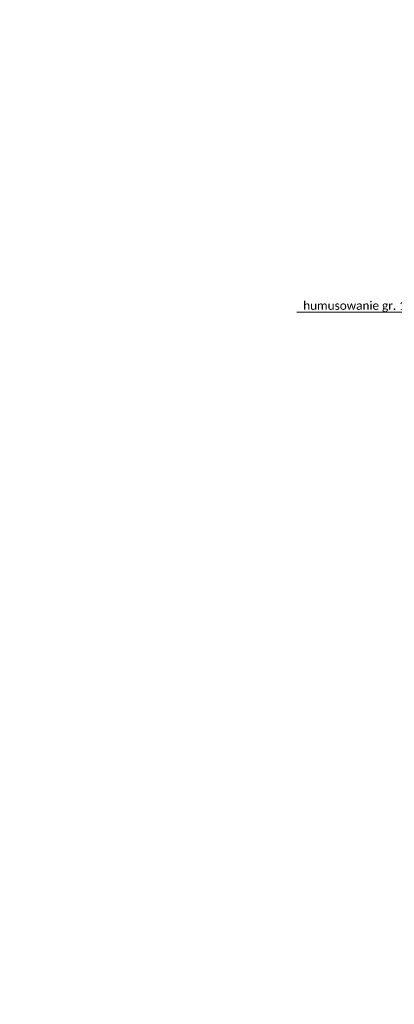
# Model space of a CAD drawing. Extents: x 8014 to 6635291, y -5609 to 5765892.
# Tile 150 of 158: x 6601434 to 6601787, y 5735956 to 5736884. Entities that reach past the tile are written whole.
import ezdxf

# ---------------------------------------------------------------- set-up
doc = ezdxf.new("R2010")
doc.units = 0
doc.layers.add('a_zieleń', color=80, linetype='CONTINUOUS')
doc.layers.add('KFG-OPIS', color=7, linetype='CONTINUOUS', lineweight=0)
doc.styles.add('calibri', font='calibri.ttf')

msp = doc.modelspace()

# ---------------------------------------------------------------- hatches: boundary and pattern name
at = {"layer": 'a_zieleń', "transparency": 33554687}
h = msp.add_hatch(dxfattribs=at)
h.set_pattern_fill('ANSI31', color=256, scale=2, angle=0.541558)
h.set_pattern_definition([(45.54155787, (6600987.53512, 5732094.77134), (-0.1784396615, 0.175097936), [])])
edge = h.paths.add_edge_path()
edge.add_line((6601184.523, 5731785.715), (6601184.767, 5731785.473))
edge.add_line((6601184.767, 5731785.473), (6601208.79, 5731802.27))
edge.add_line((6601208.79, 5731802.27), (6601211.05, 5731814.48))
edge.add_line((6601211.05, 5731814.48), (6601142.151, 5731813.823))
edge.add_arc((6601143.698, 5731819.102), 5.501, 253.660343, 270.547511)
edge.add_line((6601143.751, 5731813.601), (6601191.034, 5731814.053))
edge.add_arc((6601191.122, 5731812.113), 1.942, 359.837408, 92.593968, ccw=False)
edge.add_line((6601193.063, 5731812.108), (6601193.074, 5731811.004))
edge.add_line((6601193.074, 5731811.004), (6601197.383, 5731811.045))
edge.add_line((6601197.383, 5731811.045), (6601197.425, 5731806.621))
edge.add_line((6601197.425, 5731806.621), (6601199.732, 5731806.642))
edge.add_line((6601199.732, 5731806.642), (6601199.803, 5731799.171))
edge.add_line((6601199.803, 5731799.171), (6601197.516, 5731797.165))
edge.add_line((6601197.516, 5731797.165), (6601194.216, 5731797.133))
edge.add_line((6601194.216, 5731797.133), (6601194.251, 5731793.47))
edge.add_arc((6601191.538, 5731793.658), 2.72, 281.089447, 356.035789, ccw=False)
edge.add_line((6601192.061, 5731790.989), (6601185.152, 5731786.156))
edge.add_arc((71774552.687, -87417922.681), 113685689.918, 124.97904394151, 124.97904432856)
h.paths.add_polyline_path([(6601204.906, 5731809.178), (6601202.577, 5731808.579), (6601203.741, 5731808.879)], flags=16)

# ---------------------------------------------------------------- linework, layer by layer
at = {"layer": 'KFG-OPIS', "color": 5, "ltscale": 25}
msp.add_lwpolyline([(6601827.534, 5736715.19), (6601827.534, 5736608.497), (6601695.097, 5736608.497)], dxfattribs=at)

# ---------------------------------------------------------------- texts
at = {"layer": 'KFG-OPIS', "color": 5, "insert": (6601701.095, 5736608.497), "char_height": 7.998, "width": 369.50844, "attachment_point": 7, "style": 'calibri'}
msp.add_mtext('humusowanie gr. 10 cm', dxfattribs=at)

doc.saveas('drawing.dxf')
